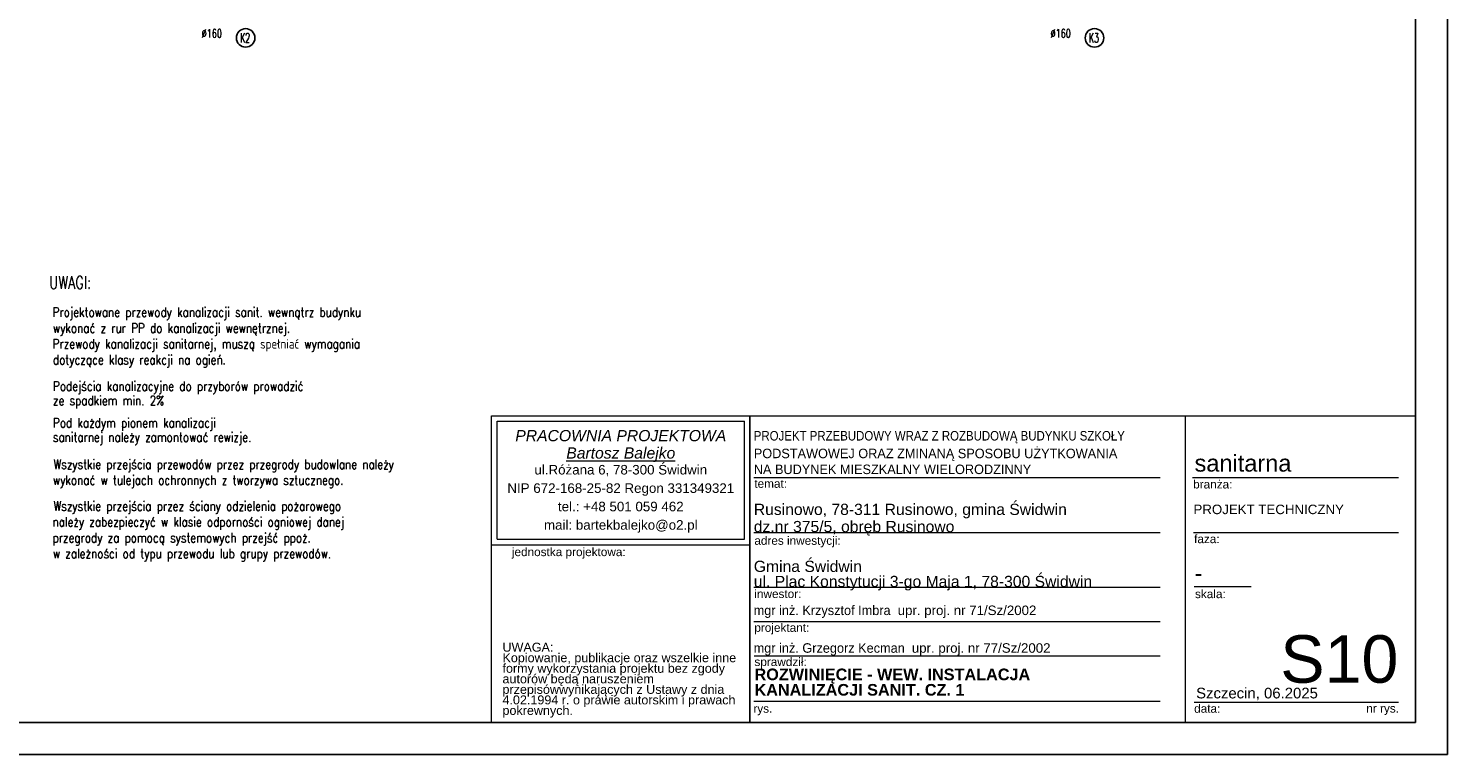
# Model space of a CAD drawing. Extents: x -220312 to -8310, y -91840 to 81907.
# Tile 10 of 128: x -124306 to -97420, y -58245 to -44486. Entities that reach past the tile are written whole.
import ezdxf

# ---------------------------------------------------------------- set-up
doc = ezdxf.new("R2010")
doc.units = 0
doc.header["$MEASUREMENT"] = 0
for name, color, linetype, lineweight in [('#ks', 34, 'Continuous', 30), ('ARCH TABELA_Nr_Pióra__1', 7, 'Continuous', 25), ('ARCH TABELA_Nr_Pióra__21', 7, 'Continuous', 9), ('ARCH TABELA_Nr_Pióra__7', 7, 'Continuous', 13)]:
    doc.layers.add(name, color=color, linetype=linetype, lineweight=lineweight)
for name, color, linetype in [('#opisy', 252, 'Continuous'), ('_opis', 3, 'Continuous'), ('_TABELA', 7, 'Continuous')]:
    doc.layers.add(name, color=color, linetype=linetype)
doc.styles.add('GENERATED_STYLE_10', font='ariali.ttf')
doc.styles.add('GENERATED_STYLE_11', font='arialbd.ttf')
doc.styles.add('GENERATED_STYLE_7', font='txt')
doc.styles.add('GENERATED_STYLE_9', font='arial.ttf')
doc.styles.add('ROMANS', font='romans.shx', dxfattribs={"width": 0.85, "height": 0.11})

# ---------------------------------------------------------------- blocks, each defined once
blk = doc.blocks.new('A$C382C6C0C')
at = {"layer": '#ks', "color": 7, "lineweight": -3}
for p, q in [((3951.5, -2909), (3951.5, 61)), ((3890.5, -2848), (3890.5, 0)), ((0, -2848), (3890.5, -2848)), ((-248.5, -2909), (3951.5, -2909))]:
    blk.add_line(p, q, dxfattribs=at)

msp = doc.modelspace()

# ---------------------------------------------------------------- linework, layer by layer
at = {"color": 7, "lineweight": -3}
for centre in [(-120191, -44666), (-104110, -44666)]:
    msp.add_circle(centre, 176, dxfattribs=at)
at = {"layer": 'ARCH TABELA_Nr_Pióra__21', "linetype": 'Continuous'}
for p, q in [((-115530, -51824), (-110637, -51824)), ((-115530, -57635), (-115530, -51824)), ((-115530, -51824), (-98030, -51824)), ((-110637, -51824), (-110637, -57635)), ((-110637, -54271), (-110637, -51824)), ((-102392, -51824), (-102392, -57635)), ((-98030, -51824), (-98030, -57635)), ((-115424, -54164), (-115424, -51930)), ((-115424, -51930), (-110743, -51930)), ((-110743, -54164), (-110743, -51930)), ((-110637, -57635), (-110637, -52224)), ((-110564, -52994), (-102865, -52994)), ((-102253, -52994), (-98353, -52994)), ((-110564, -54034), (-102865, -54034)), ((-102235, -54034), (-98353, -54034)), ((-115530, -54271), (-110637, -54271)), ((-115424, -54164), (-110743, -54164)), ((-110564, -55074), (-102865, -55074)), ((-102223, -55057), (-101144, -55057)), ((-110564, -55722), (-102865, -55722)), ((-110554, -56371), (-102865, -56371)), ((-110564, -57235), (-102865, -57235)), ((-102223, -57253), (-99942, -57253)), ((-99942, -57253), (-98353, -57253)), ((-115530, -57635), (-110637, -57635)), ((-98030, -57635), (-110637, -57635))]:
    msp.add_line(p, q, dxfattribs=at)

# ---------------------------------------------------------------- block references
at = {"layer": '#ks', "color": 1, "lineweight": 35, "xscale": 10, "yscale": 10, "zscale": 10}
msp.add_blockref('A$C382C6C0C', (-136935, -29155), dxfattribs=at)

# ---------------------------------------------------------------- texts
at = {"layer": '#opisy', "color": 7, "style": 'ROMANS', "width": 0.8}
for s, p in [('Podejścia kanalizacyjne do przyborów prowadzić', (-123841, -51354)), ('ze spadkiem min. 2%%% ', (-123841, -51627))]:
    msp.add_text(s, height=180, dxfattribs=at).set_placement(p)
at = {"layer": '_opis', "color": 3, "lineweight": 30, "style": 'ROMANS', "width": 0.6}
for s, p in [('K2', (-120297, -44755)), ('K3', (-104216, -44755))]:
    msp.add_text(s, height=180, dxfattribs=at).set_placement(p)
at = {"layer": '_opis', "color": 7, "style": 'ROMANS', "width": 0.8}
for s, p in [('Projektowane przewody kanalizacji sanit. wewnątrz budynku', (-123847, -49953)), ('wykonać z rur PP do kanalizacji wewnętrznej.', (-123841, -50253)), ('Przewody kanalizacji sanitarnej, muszą spełniać wymagania', (-123847, -50553)), ('dotyczące klasy reakcji na ogień.', (-123841, -50853)), ('Pod każdym pionem kanalizacji', (-123841, -52050)), ('sanitarnej należy zamontować rewizje.', (-123841, -52321)), ('Wszystkie przejścia przewodów przez przegrody budowlane należy', (-123832, -52834)), ('wykonać w tulejach ochronnych z tworzywa sztucznego.', (-123841, -53134)), ('Wszystkie przejścia przez ściany odzielenia pożarowego', (-123832, -53626)), ('należy zabezpieczyć w klasie odporności ogniowej danej', (-123849, -53926)), ('przegrody za pomocą systemowych przejść ppoż. ', (-123849, -54226)), ('w zależności od typu przewodu lub grupy przewodów.', (-123841, -54526))]:
    msp.add_text(s, height=180, dxfattribs=at).set_placement(p)
at = {"layer": '_TABELA', "color": 7, "style": 'ROMANS'}
for s, height, width, p in [('%%C160', 160, 0.7, (-121023, -44661)), ('%%C160', 160, 0.7, (-104942, -44661)), ('UWAGI:', 240, 0.75, (-123911, -49420))]:
    msp.add_text(s, height=height, dxfattribs=dict(at, width=width)).set_placement(p)
at = {"layer": 'ARCH TABELA_Nr_Pióra__1', "color": 7, "linetype": 'Continuous', "style": 'GENERATED_STYLE_7', "width": 0.9}
msp.add_text('PROJEKT PRZEBUDOWY WRAZ Z ROZBUDOWĄ BUDYNKU SZKOŁY', height=180, dxfattribs=at).set_placement((-110564, -52294))
at = {"layer": 'ARCH TABELA_Nr_Pióra__1', "color": 7, "linetype": 'Continuous', "style": 'GENERATED_STYLE_7'}
for s, p in [('PODSTAWOWEJ ORAZ ZMINANĄ SPOSOBU UŻYTKOWANIA', (-110564, -52629)), ('NA BUDYNEK MIESZKALNY WIELORODZINNY', (-110564, -52930))]:
    msp.add_text(s, height=180, dxfattribs=at).set_placement(p)
at = {"layer": 'ARCH TABELA_Nr_Pióra__1', "linetype": 'Continuous', "char_height": 220, "attachment_point": 1, "style": 'GENERATED_STYLE_11'}
for s, insert in [('ROZWINIĘCIE - WEW. INSTALACJA ', (-110551, -56615)), ('KANALIZACJI SANIT. CZ. 1', (-110551, -56907))]:
    msp.add_mtext(s, dxfattribs=dict(at, insert=insert))
at = {"layer": 'ARCH TABELA_Nr_Pióra__21', "linetype": 'Continuous', "insert": (-110564, -55135), "char_height": 212.77, "attachment_point": 7, "line_spacing_factor": 0.807442, "style": 'GENERATED_STYLE_9'}
msp.add_mtext('{Gmina Świdwin\\Pul. Plac Konstytucji 3-go Maja 1, 78-300 Świdwin}', dxfattribs=at)
at = {"layer": 'ARCH TABELA_Nr_Pióra__7', "linetype": 'Continuous'}
for s, insert, char_height, attachment_point, line_spacing_factor, style in [('{PRACOWNIA PROJEKTOWA\\P\\LBartosz Balejko}', (-113084, -52095), 212.77, 2, 0.926719, 'GENERATED_STYLE_10'), ('{Rusinowo, 78-311 Rusinowo, gmina Świdwin \\Pdz.nr 375/5, obręb Rusinowo}', (-110564, -54095), 212.77, 7, 0.918867, 'GENERATED_STYLE_9'), ('PROJEKT TECHNICZNY', (-102235, -53509), 180, 1, 0.923713, 'GENERATED_STYLE_9')]:
    msp.add_mtext(s, dxfattribs=dict(at, insert=insert, char_height=char_height, attachment_point=attachment_point, line_spacing_factor=line_spacing_factor, style=style))
at = {"layer": 'ARCH TABELA_Nr_Pióra__7', "linetype": 'Continuous', "style": 'GENERATED_STYLE_9'}
for s, insert, char_height, attachment_point in [('sanitarna', (-102214, -52564), 319.2, 1), ('{temat:}', (-110554, -53030), 159.6, 1), ('{branża:}', (-102241, -53043), 159.6, 1), ('{adres inwestycji:}', (-110554, -54110), 159.58, 1), ('{faza:}', (-102223, -54079), 159.6, 1), ('{jednostka projektowa:}', (-115147, -54325), 159.58, 1), ('-', (-102216, -54645), 319, 1), ('{inwestor:}', (-110554, -55119), 159.58, 1), ('{skala:}', (-102206, -55121), 159.6, 1), ('{projektant:}', (-110554, -55759), 159.58, 1), ('S10', (-98353, -55983), 900, 3), ('{sprawdził:}', (-110552, -56407), 159.58, 1), ('Szczecin, 06.2025', (-102185, -56978), 202.13, 1), ('{rys.}', (-110572, -57292), 159.6, 1), ('{data:}', (-102222, -57292), 159.6, 1), ('{nr rys.}', (-98961, -57289), 159.6, 1)]:
    msp.add_mtext(s, dxfattribs=dict(at, insert=insert, char_height=char_height, attachment_point=attachment_point))
for s, insert, char_height, width, attachment_point, line_spacing_factor in [('{ul.Różana 6, 78-300 Świdwin\\PNIP 672-168-25-82 Regon 331349321\\Ptel.: +48 501 059 462\\Pmail: bartekbalejko@o2.pl}', (-113084, -52757), 180.85, 4680.85, 2, 1.156383), ('{UWAGA:\\PKopiowanie, publikacje oraz wszelkie inne formy wykorzystania projektu bez zgody autorów będą naruszeniem przepisówwynikających z Ustawy z dnia 4.02.1994 r. o prawie autorskim i prawach pokrewnych.}', (-115325, -56125), 170.213, 4483.41, 1, 0.703415)]:
    msp.add_mtext(s, dxfattribs=dict(at, insert=insert, char_height=char_height, width=width, attachment_point=attachment_point, line_spacing_factor=line_spacing_factor))
at = {"layer": 'ARCH TABELA_Nr_Pióra__7', "color": 0, "linetype": 'Continuous', "char_height": 180, "attachment_point": 1, "style": 'GENERATED_STYLE_7'}
for s, insert, width in [('mgr inż. Krzysztof Imbra  \\fArial|b0|i0|c238;upr. proj. nr 71/Sz/2002', (-110567, -55421), 7590.75), ('mgr inż. Grzegorz Kecman  \\fArial|b0|i0|c238;upr. proj. nr 77/Sz/2002', (-110567, -56135), 7371.6)]:
    msp.add_mtext(s, dxfattribs=dict(at, insert=insert, width=width))

doc.saveas('drawing.dxf')
